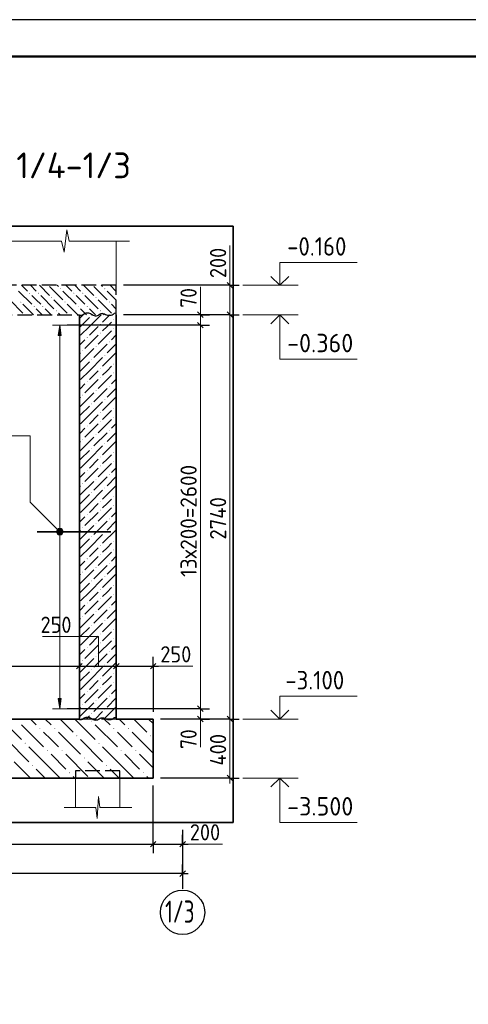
# Model space of a CAD drawing. Header units: millimetres. Extents: x 0 to 42000, y 0 to 29700.
# Tile 4 of 13: x 8966 to 15048, y 16353 to 29700. Entities that reach past the tile are written whole.
import ezdxf

# ---------------------------------------------------------------- set-up
doc = ezdxf.new("R2010")
doc.units = ezdxf.units.MM
doc.linetypes.add('______2', pattern=[270, 200, -70])
doc.linetypes.add('______5', pattern=[1100, 800, -100, 100, -100])
for name, color, linetype, lineweight in [('Standard', 7, 'Continuous', 25), ('Высотные отметки', 7, 'Continuous', 25), ('ЖБ Перекрытие верхний уровень', 7, '______2', 25), ('ЖБ Плита Фундамента верхний уровень', 7, 'Continuous', 35), ('ЖБ Стена верхний уровень', 7, 'Continuous', 35), ('Заголовок чертежа', 7, 'Continuous', 25), ('Позиционная метка линия выноска', 7, 'Continuous', 13), ('Примечания', 7, 'Continuous', 13), ('Размерная линия_ общее', 7, 'Continuous', 13), ('Стена обрамление П-обр.', 7, 'Continuous', 35)]:
    doc.layers.add(name, color=color, linetype=linetype, lineweight=lineweight)
doc.layers.add('Оси', color=7, linetype='______5')
doc.layers.add('Размерная выноска', color=7, linetype='Continuous')
doc.styles.add('ISOCPEUR', font='txt')

msp = doc.modelspace()

# ---------------------------------------------------------------- hatches: boundary and pattern name
at = {"layer": 'ЖБ Перекрытие верхний уровень', "linetype": 'Continuous', "lineweight": 18, "transparency": 33554687}
for points in [[(9515, 26052), (9521, 26059), (9528, 26052), (9521, 26046)], [(10115, 26052), (10121, 26059), (10128, 26052), (10121, 26046)], [(9095, 25992), (9101, 25999), (9108, 25992), (9101, 25986)], [(9215, 25992), (9221, 25999), (9228, 25992), (9221, 25986)], [(9395, 25932), (9401, 25939), (9408, 25932), (9401, 25926)], [(9695, 25992), (9701, 25999), (9708, 25992), (9701, 25986)], [(9815, 25992), (9821, 25999), (9828, 25992), (9821, 25986)], [(9995, 25932), (10001, 25939), (10008, 25932), (10001, 25926)], [(8975, 25872), (8981, 25879), (8988, 25872), (8981, 25866)], [(9155, 25812), (9161, 25819), (9168, 25812), (9161, 25806)], [(9275, 25812), (9281, 25819), (9288, 25812), (9281, 25806)], [(9575, 25872), (9581, 25879), (9588, 25872), (9581, 25866)], [(9755, 25812), (9761, 25819), (9768, 25812), (9761, 25806)], [(9875, 25812), (9881, 25819), (9888, 25812), (9881, 25806)], [(10175, 25872), (10181, 25879), (10188, 25872), (10181, 25866)], [(9455, 25752), (9461, 25759), (9468, 25752), (9461, 25746)], [(10055, 25752), (10061, 25759), (10068, 25752), (10061, 25746)]]:
    msp.add_hatch(color=7, dxfattribs=at).paths.add_polyline_path(points, flags=16)
at = {"layer": 'ЖБ Плита Фундамента верхний уровень', "linetype": 'Continuous', "lineweight": 18, "transparency": 33554687}
for points in [[(9935, 20192), (9941, 20199), (9948, 20192), (9941, 20186)], [(9235, 20092), (9241, 20099), (9248, 20092), (9241, 20086)], [(9435, 20092), (9441, 20099), (9448, 20092), (9441, 20086)], [(10235, 20092), (10241, 20099), (10248, 20092), (10241, 20086)], [(10435, 20092), (10441, 20099), (10448, 20092), (10441, 20086)], [(9035, 19892), (9041, 19899), (9048, 19892), (9041, 19886)], [(9735, 19992), (9741, 19999), (9748, 19992), (9741, 19986)], [(10035, 19892), (10041, 19899), (10048, 19892), (10041, 19886)], [(10735, 19992), (10741, 19999), (10748, 19992), (10741, 19986)], [(9335, 19792), (9341, 19799), (9348, 19792), (9341, 19786)], [(9535, 19792), (9541, 19799), (9548, 19792), (9541, 19786)], [(10335, 19792), (10341, 19799), (10348, 19792), (10341, 19786)], [(10535, 19792), (10541, 19799), (10548, 19792), (10541, 19786)], [(9835, 19692), (9841, 19699), (9848, 19692), (9841, 19686)], [(9135, 19592), (9141, 19599), (9148, 19592), (9141, 19586)], [(9635, 19492), (9641, 19499), (9648, 19492), (9641, 19486)], [(10135, 19592), (10141, 19599), (10148, 19592), (10141, 19586)], [(10635, 19492), (10641, 19499), (10648, 19492), (10641, 19486)]]:
    msp.add_hatch(color=7, dxfattribs=at).paths.add_polyline_path(points, flags=16)
at = {"layer": 'ЖБ Стена верхний уровень', "linetype": 'Continuous', "lineweight": 18, "transparency": 33554687}
for points in [[(9936, 25692), (9941, 25697), (9946, 25692), (9941, 25687)], [(10236, 25632), (10241, 25637), (10246, 25632), (10241, 25627)], [(10056, 25572), (10061, 25577), (10066, 25572), (10061, 25567)], [(10236, 25512), (10241, 25517), (10246, 25512), (10241, 25507)], [(9876, 25392), (9881, 25397), (9886, 25392), (9881, 25387)], [(10056, 25452), (10061, 25457), (10066, 25452), (10061, 25447)], [(9996, 25272), (10001, 25277), (10006, 25272), (10001, 25267)], [(10176, 25332), (10181, 25337), (10186, 25332), (10181, 25327)], [(9816, 25212), (9821, 25217), (9826, 25212), (9821, 25207)], [(9936, 25092), (9941, 25097), (9946, 25092), (9941, 25087)], [(10116, 25152), (10121, 25157), (10126, 25152), (10121, 25147)], [(10056, 24972), (10061, 24977), (10066, 24972), (10061, 24967)], [(10236, 25032), (10241, 25037), (10246, 25032), (10241, 25027)], [(10056, 24852), (10061, 24857), (10066, 24852), (10061, 24847)], [(10236, 24912), (10241, 24917), (10246, 24912), (10241, 24907)], [(9876, 24792), (9881, 24797), (9886, 24792), (9881, 24787)], [(10176, 24732), (10181, 24737), (10186, 24732), (10181, 24727)], [(9816, 24612), (9821, 24617), (9826, 24612), (9821, 24607)], [(9996, 24672), (10001, 24677), (10006, 24672), (10001, 24667)], [(9936, 24492), (9941, 24497), (9946, 24492), (9941, 24487)], [(10116, 24552), (10121, 24557), (10126, 24552), (10121, 24547)], [(10236, 24432), (10241, 24437), (10246, 24432), (10241, 24427)], [(10056, 24372), (10061, 24377), (10066, 24372), (10061, 24367)], [(10236, 24312), (10241, 24317), (10246, 24312), (10241, 24307)], [(9876, 24192), (9881, 24197), (9886, 24192), (9881, 24187)], [(10056, 24252), (10061, 24257), (10066, 24252), (10061, 24247)], [(9996, 24072), (10001, 24077), (10006, 24072), (10001, 24067)], [(10176, 24132), (10181, 24137), (10186, 24132), (10181, 24127)], [(9816, 24012), (9821, 24017), (9826, 24012), (9821, 24007)], [(9936, 23892), (9941, 23897), (9946, 23892), (9941, 23887)], [(10116, 23952), (10121, 23957), (10126, 23952), (10121, 23947)], [(10056, 23772), (10061, 23777), (10066, 23772), (10061, 23767)], [(10236, 23832), (10241, 23837), (10246, 23832), (10241, 23827)], [(10056, 23652), (10061, 23657), (10066, 23652), (10061, 23647)], [(10236, 23712), (10241, 23717), (10246, 23712), (10241, 23707)], [(9876, 23592), (9881, 23597), (9886, 23592), (9881, 23587)], [(10176, 23532), (10181, 23537), (10186, 23532), (10181, 23527)], [(9816, 23412), (9821, 23417), (9826, 23412), (9821, 23407)], [(9996, 23472), (10001, 23477), (10006, 23472), (10001, 23467)], [(10116, 23352), (10121, 23357), (10126, 23352), (10121, 23347)], [(9936, 23292), (9941, 23297), (9946, 23292), (9941, 23287)], [(10236, 23232), (10241, 23237), (10246, 23232), (10241, 23227)], [(10056, 23172), (10061, 23177), (10066, 23172), (10061, 23167)], [(10236, 23112), (10241, 23117), (10246, 23112), (10241, 23107)], [(9876, 22992), (9881, 22997), (9886, 22992), (9881, 22987)], [(10056, 23052), (10061, 23057), (10066, 23052), (10061, 23047)], [(9996, 22872), (10001, 22877), (10006, 22872), (10001, 22867)], [(10176, 22932), (10181, 22937), (10186, 22932), (10181, 22927)], [(9816, 22812), (9821, 22817), (9826, 22812), (9821, 22807)], [(9936, 22692), (9941, 22697), (9946, 22692), (9941, 22687)], [(10116, 22752), (10121, 22757), (10126, 22752), (10121, 22747)], [(10056, 22572), (10061, 22577), (10066, 22572), (10061, 22567)], [(10236, 22632), (10241, 22637), (10246, 22632), (10241, 22627)], [(10056, 22452), (10061, 22457), (10066, 22452), (10061, 22447)], [(10236, 22512), (10241, 22517), (10246, 22512), (10241, 22507)], [(9876, 22392), (9881, 22397), (9886, 22392), (9881, 22387)], [(10176, 22332), (10181, 22337), (10186, 22332), (10181, 22327)], [(9816, 22212), (9821, 22217), (9826, 22212), (9821, 22207)], [(9996, 22272), (10001, 22277), (10006, 22272), (10001, 22267)], [(10116, 22152), (10121, 22157), (10126, 22152), (10121, 22147)], [(9936, 22092), (9941, 22097), (9946, 22092), (9941, 22087)], [(10236, 22032), (10241, 22037), (10246, 22032), (10241, 22027)], [(10056, 21972), (10061, 21977), (10066, 21972), (10061, 21967)], [(10236, 21912), (10241, 21917), (10246, 21912), (10241, 21907)], [(9876, 21792), (9881, 21797), (9886, 21792), (9881, 21787)], [(10056, 21852), (10061, 21857), (10066, 21852), (10061, 21847)], [(9996, 21672), (10001, 21677), (10006, 21672), (10001, 21667)], [(10176, 21732), (10181, 21737), (10186, 21732), (10181, 21727)], [(9816, 21612), (9821, 21617), (9826, 21612), (9821, 21607)], [(9936, 21492), (9941, 21497), (9946, 21492), (9941, 21487)], [(10116, 21552), (10121, 21557), (10126, 21552), (10121, 21547)], [(10056, 21372), (10061, 21377), (10066, 21372), (10061, 21367)], [(10236, 21432), (10241, 21437), (10246, 21432), (10241, 21427)], [(10056, 21252), (10061, 21257), (10066, 21252), (10061, 21247)], [(10236, 21312), (10241, 21317), (10246, 21312), (10241, 21307)], [(9876, 21192), (9881, 21197), (9886, 21192), (9881, 21187)], [(10176, 21132), (10181, 21137), (10186, 21132), (10181, 21127)], [(9816, 21012), (9821, 21017), (9826, 21012), (9821, 21007)], [(9996, 21072), (10001, 21077), (10006, 21072), (10001, 21067)], [(10116, 20952), (10121, 20957), (10126, 20952), (10121, 20947)], [(9936, 20892), (9941, 20897), (9946, 20892), (9941, 20887)], [(10236, 20832), (10241, 20837), (10246, 20832), (10241, 20827)], [(10056, 20772), (10061, 20777), (10066, 20772), (10061, 20767)], [(10236, 20712), (10241, 20717), (10246, 20712), (10241, 20707)], [(9876, 20592), (9881, 20597), (9886, 20592), (9881, 20587)], [(10056, 20652), (10061, 20657), (10066, 20652), (10061, 20647)], [(9996, 20472), (10001, 20477), (10006, 20472), (10001, 20467)], [(10176, 20532), (10181, 20537), (10186, 20532), (10181, 20527)], [(9816, 20412), (9821, 20417), (9826, 20412), (9821, 20407)], [(9936, 20292), (9941, 20297), (9946, 20292), (9941, 20287)], [(10116, 20352), (10121, 20357), (10126, 20352), (10121, 20347)], [(10236, 20232), (10241, 20237), (10246, 20232), (10241, 20227)]]:
    msp.add_hatch(color=7, dxfattribs=at).paths.add_polyline_path(points, flags=16)
at = {"layer": 'Позиционная метка линия выноска', "linetype": 'Continuous', "lineweight": 13, "transparency": 33554687}
for points in [[(9467, 22771), (9499, 22803), (9479, 22792)], [(9499, 22803), (9467, 22771), (9467, 22749)], [(9499, 22803), (9467, 22749), (9522, 22803)], [(9522, 22803), (9467, 22749), (9479, 22728)], [(9522, 22803), (9479, 22728), (9542, 22792)], [(9542, 22792), (9479, 22728), (9499, 22717)], [(9542, 22792), (9499, 22717), (9554, 22771)], [(9554, 22771), (9499, 22717), (9522, 22717)], [(9554, 22771), (9522, 22717), (9554, 22749)], [(9554, 22749), (9522, 22717), (9542, 22728)]]:
    msp.add_hatch(color=7, dxfattribs=at).paths.add_polyline_path(points)
at = {"layer": 'Стена обрамление П-обр.', "linetype": 'Continuous', "lineweight": 13, "transparency": 33554687}
msp.add_hatch(color=7, dxfattribs=at).paths.add_polyline_path([(9530, 25420), (9510, 25560), (9490, 25420)])
msp.add_hatch(color=7, dxfattribs=at).paths.add_polyline_path([(9530, 20500), (9510, 20360), (9490, 20500)], flags=16)

# ---------------------------------------------------------------- linework, layer by layer
at = {"layer": 'Standard', "color": 7, "linetype": 'Continuous', "lineweight": 13, "transparency": 33554687}
for p, q in [((9570, 26550), (9605, 26850)), ((9605, 26850), (9639, 26700)), ((8717, 26700), (9535, 26700)), ((9535, 26700), (9570, 26550)), ((9639, 26700), (10457, 26700)), ((10457, 26700), (10457, 26700)), ((11416, 25700), (11416, 25775)), ((11416, 25560), (11416, 20360)), ((10775, 20938), (11315, 20938)), ((11416, 20360), (11416, 20220)), ((11416, 20220), (11416, 20145)), ((10018, 18870), (10036, 19170)), ((10036, 19170), (10054, 19020)), ((9567, 19020), (9999, 19020)), ((9999, 19020), (10018, 18870)), ((10054, 19020), (10487, 19020)), ((10487, 19020), (10487, 19020))]:
    msp.add_line(p, q, dxfattribs=at)
at = {"layer": 'Standard', "color": 7, "linetype": 'Continuous', "lineweight": 18, "transparency": 33554687}
for p, q in [((10275, 26700), (10275, 26100)), ((9725, 19420), (9725, 19020)), ((10325, 19020), (10325, 19420))]:
    msp.add_line(p, q, dxfattribs=at)
at = {"layer": 'Standard', "color": 7, "linetype": 'Continuous', "lineweight": -3, "transparency": 33554687}
for p, q in [((11416, 25700), (11291, 25700)), ((11416, 25700), (11541, 25700)), ((11416, 25560), (11291, 25560)), ((11416, 25560), (11541, 25560)), ((9775, 20938), (9775, 21063)), ((10275, 20938), (10275, 21063)), ((10775, 20938), (10775, 21063)), ((4075, 20938), (9775, 20938)), ((9775, 20938), (9775, 20813)), ((9775, 20938), (9775, 20938)), ((9775, 20938), (10275, 20938)), ((10275, 20938), (10275, 20813)), ((10275, 20938), (10275, 20320)), ((10275, 20938), (10775, 20938)), ((10775, 20938), (10775, 20813)), ((10775, 20938), (10775, 20320)), ((10775, 20938), (10850, 20938)), ((11416, 20360), (11291, 20360)), ((11416, 20360), (11541, 20360)), ((11416, 20220), (11291, 20220)), ((11416, 20220), (11541, 20220)), ((10775, 18525), (10775, 18650)), ((11175, 18525), (11175, 18650)), ((4075, 18525), (10775, 18525)), ((10775, 18525), (10775, 18400)), ((10775, 18525), (11175, 18525)), ((11175, 18525), (11175, 18400)), ((11175, 18525), (11175, 18525)), ((11175, 18525), (11250, 18525)), ((11175, 18125), (11175, 18250)), ((11175, 18125), (3975, 18125)), ((11175, 18125), (11175, 18000)), ((11175, 18125), (11175, 18000)), ((11175, 18125), (11250, 18125))]:
    msp.add_line(p, q, dxfattribs=at)
at = {"layer": 'Standard', "color": 7, "linetype": 'Continuous', "lineweight": 25, "transparency": 33554687}
for p, q in [((11379, 25738), (11454, 25662)), ((11379, 25597), (11454, 25522)), ((9738, 20900), (9813, 20975)), ((10238, 20900), (10313, 20975)), ((10738, 20900), (10813, 20975)), ((11379, 20397), (11454, 20322)), ((11379, 20258), (11454, 20182)), ((10738, 18487), (10813, 18562)), ((11138, 18487), (11213, 18562)), ((11213, 18162), (11138, 18087))]:
    msp.add_line(p, q, dxfattribs=at)
msp.add_lwpolyline([(0, 0), (42000, 0), (42000, 29700), (0, 29700), (0, 0)], close=True, dxfattribs=at)
at = {"layer": 'Standard', "color": 7, "linetype": 'Continuous', "lineweight": 50, "transparency": 33554687}
msp.add_lwpolyline([(2000, 29200), (41500, 29200), (41500, 500), (2000, 500), (2000, 29200)], close=True, dxfattribs=at)
at = {"layer": 'Standard', "color": 7, "linetype": 'Continuous', "lineweight": 13, "transparency": 33554687}
for points in [[(41500, 29200), (2000, 29200), (2000, 6000), (41500, 6000), (41500, 29200)], [(11416, 25700), (11416, 25692), (11416, 25692), (11416, 25560)], [(10036, 20938), (10036, 21338), (9276, 21338)]]:
    msp.add_lwpolyline(points, dxfattribs=at)
at = {"layer": 'Standard', "color": 254, "linetype": 'Continuous', "lineweight": 35, "true_color": 0xc4c4ff, "transparency": 33554687}
msp.add_lwpolyline([(2800, 18820), (11860, 18820), (11860, 26900), (2800, 26900), (2800, 18820)], dxfattribs=at)
at = {"layer": 'Standard', "color": 7, "linetype": 'Continuous', "lineweight": -3, "transparency": 33554687}
for points in [[(11416, 25700), (11399, 25700), (11399, 25700), (11399, 25700), (11399, 25700), (10375, 25700)], [(11416, 25560), (11399, 25560), (11399, 25560), (11399, 25560), (11399, 25560), (9610, 25560)], [(11416, 20360), (11399, 20360), (11399, 20360), (9610, 20360)], [(11416, 20220), (11399, 20220), (11399, 20220), (10875, 20220)], [(10775, 18525), (10775, 18542), (10775, 18542), (10775, 19320)]]:
    msp.add_lwpolyline(points, dxfattribs=at)
at = {"layer": 'Высотные отметки', "color": 7, "linetype": 'Continuous', "lineweight": 35, "transparency": 33554687}
for p, q in [((12492, 26100), (12371, 26221)), ((12492, 26100), (12371, 26221)), ((12492, 26100), (12613, 26221)), ((12492, 26100), (12613, 26221)), ((12492, 25700), (12371, 25579)), ((12492, 25700), (12371, 25579)), ((12492, 25700), (12613, 25579)), ((12492, 25700), (12613, 25579)), ((12492, 20220), (12371, 20341)), ((12492, 20220), (12371, 20341)), ((12492, 20220), (12613, 20341)), ((12492, 20220), (12613, 20341)), ((12492, 19420), (12371, 19299)), ((12492, 19420), (12371, 19299)), ((12492, 19420), (12613, 19299)), ((12492, 19420), (12613, 19299))]:
    msp.add_line(p, q, dxfattribs=at)
at = {"layer": 'Высотные отметки', "color": 7, "linetype": 'Continuous', "lineweight": 13, "transparency": 33554687}
for p, q in [((11992, 26100), (12742, 26100)), ((11992, 26100), (12742, 26100)), ((11992, 25700), (12742, 25700)), ((11992, 25700), (12742, 25700)), ((11992, 20220), (12742, 20220)), ((11992, 20220), (12742, 20220)), ((11992, 19420), (12742, 19420)), ((11992, 19420), (12742, 19420))]:
    msp.add_line(p, q, dxfattribs=at)
for points in [[(12492, 26100), (12492, 26410), (13542, 26410)], [(12492, 26100), (12492, 26410), (13542, 26410)], [(12492, 25700), (12492, 25100), (13542, 25100)], [(12492, 25700), (12492, 25100), (13542, 25100)], [(12492, 20220), (12492, 20530), (13542, 20530)], [(12492, 20220), (12492, 20530), (13542, 20530)], [(12492, 19420), (12492, 18820), (13542, 18820)], [(12492, 19420), (12492, 18820), (13542, 18820)]]:
    msp.add_lwpolyline(points, dxfattribs=at)
at = {"layer": 'ЖБ Перекрытие верхний уровень', "color": 7, "linetype": '______2', "lineweight": 25, "transparency": 33554687}
for p, q in [((10275, 26100), (4075, 26100)), ((10275, 25700), (10275, 26100)), ((4075, 25700), (9775, 25700))]:
    msp.add_line(p, q, dxfattribs=at)
at = {"layer": 'ЖБ Перекрытие верхний уровень', "color": 9, "linetype": 'Continuous', "lineweight": 18, "true_color": 0xc7c7c7, "transparency": 33554687}
for p, q in [((8993, 26100), (9071, 26022)), ((9113, 26100), (9191, 26022)), ((9233, 26100), (9371, 25962)), ((9371, 26082), (9551, 25902)), ((9491, 26082), (9473, 26100)), ((9593, 26100), (9671, 26022)), ((9713, 26100), (9791, 26022)), ((9833, 26100), (9971, 25962)), ((9971, 26082), (10151, 25902)), ((10091, 26082), (10073, 26100)), ((10193, 26100), (10271, 26022)), ((8831, 25902), (9011, 25722)), ((8951, 26022), (9131, 25842)), ((9191, 25902), (9131, 25962)), ((9251, 25842), (9191, 25902)), ((9251, 25962), (9431, 25782)), ((9431, 25902), (9611, 25722)), ((9551, 26022), (9731, 25842)), ((9791, 25902), (9731, 25962)), ((9851, 25842), (9791, 25902)), ((9851, 25962), (10031, 25782)), ((10031, 25902), (10211, 25722)), ((10151, 26022), (10275, 25898)), ((9153, 25700), (9011, 25842)), ((9191, 25782), (9273, 25700)), ((9311, 25782), (9393, 25700)), ((9753, 25700), (9611, 25842)), ((9791, 25782), (9873, 25700)), ((9911, 25782), (9993, 25700)), ((10275, 25778), (10211, 25842)), ((9513, 25700), (9491, 25722)), ((10113, 25700), (10091, 25722))]:
    msp.add_line(p, q, dxfattribs=at)
at = {"layer": 'ЖБ Плита Фундамента верхний уровень', "color": 7, "linetype": 'Continuous', "lineweight": 35, "transparency": 33554687}
for p, q in [((9775, 20220), (4075, 20220)), ((10775, 20220), (10275, 20220)), ((10775, 19420), (10775, 20220)), ((4075, 19420), (10775, 19420))]:
    msp.add_line(p, q, dxfattribs=at)
at = {"layer": 'ЖБ Плита Фундамента верхний уровень', "color": 252, "linetype": 'Continuous', "lineweight": 18, "true_color": 0x8f8f8f, "transparency": 33554687}
for p, q in [((8713, 20220), (8991, 19942)), ((9113, 20220), (9191, 20142)), ((9313, 20220), (9391, 20142)), ((9513, 20220), (9691, 20042)), ((9713, 20220), (9991, 19942)), ((10113, 20220), (10191, 20142)), ((10313, 20220), (10391, 20142)), ((10513, 20220), (10691, 20042)), ((10713, 20220), (10775, 20158)), ((8991, 20142), (9291, 19842)), ((9391, 19942), (9291, 20042)), ((9491, 20042), (9791, 19742)), ((9991, 20142), (10291, 19842)), ((10391, 19942), (10291, 20042)), ((10491, 20042), (10775, 19758)), ((8791, 19942), (9091, 19642)), ((9491, 19842), (9391, 19942)), ((9791, 19942), (10091, 19642)), ((10491, 19842), (10391, 19942)), ((9391, 19542), (9091, 19842)), ((10391, 19542), (10091, 19842)), ((9113, 19420), (8891, 19642)), ((9391, 19742), (9591, 19542)), ((9591, 19742), (9891, 19442)), ((10113, 19420), (9891, 19642)), ((10391, 19742), (10591, 19542)), ((10591, 19742), (10775, 19558)), ((9191, 19542), (9313, 19420)), ((9391, 19542), (9513, 19420)), ((10191, 19542), (10313, 19420)), ((10391, 19542), (10513, 19420)), ((9713, 19420), (9691, 19442)), ((10713, 19420), (10691, 19442))]:
    msp.add_line(p, q, dxfattribs=at)
at = {"layer": 'ЖБ Стена верхний уровень', "color": 7, "linetype": 'Continuous', "lineweight": 35, "transparency": 33554687}
for p, q in [((9775, 25700), (9775, 20220)), ((10275, 20220), (10275, 25700))]:
    msp.add_line(p, q, dxfattribs=at)
at = {"layer": 'ЖБ Стена верхний уровень', "color": 251, "linetype": 'Continuous', "lineweight": 18, "true_color": 0x494949, "transparency": 33554687}
for p, q in [((9791, 25662), (9775, 25646)), ((9791, 25662), (9829, 25700)), ((9911, 25662), (9791, 25542)), ((9911, 25542), (10069, 25700)), ((10189, 25700), (10091, 25602)), ((10275, 25666), (10271, 25662)), ((9791, 25542), (9775, 25526)), ((9911, 25542), (9791, 25422)), ((10031, 25542), (9911, 25422)), ((10091, 25482), (10151, 25542)), ((10151, 25542), (10211, 25602)), ((10275, 25546), (10271, 25542)), ((9791, 25302), (9851, 25362)), ((10031, 25422), (9851, 25242)), ((10211, 25482), (10031, 25302)), ((10275, 25426), (10211, 25362)), ((9775, 25286), (9791, 25302)), ((9791, 25062), (9971, 25242)), ((10151, 25302), (9971, 25122)), ((10275, 25306), (10151, 25182)), ((9791, 25182), (9775, 25166)), ((9911, 24942), (10091, 25122)), ((10271, 25182), (10091, 25002)), ((9791, 25062), (9775, 25046)), ((9911, 25062), (9791, 24942)), ((10151, 24942), (10211, 25002)), ((10275, 25066), (10271, 25062)), ((9791, 24942), (9775, 24926)), ((9911, 24942), (9791, 24822)), ((10031, 24942), (9911, 24822)), ((10211, 24882), (10031, 24702)), ((10091, 24882), (10151, 24942)), ((10275, 24826), (10211, 24762)), ((10275, 24946), (10271, 24942)), ((9775, 24686), (9791, 24702)), ((9791, 24702), (9851, 24762)), ((10031, 24822), (9851, 24642)), ((10151, 24702), (9971, 24522)), ((10275, 24706), (10151, 24582)), ((9791, 24582), (9775, 24566)), ((9791, 24462), (9971, 24642)), ((10271, 24582), (10091, 24402)), ((9791, 24462), (9775, 24446)), ((9911, 24462), (9791, 24342)), ((9911, 24342), (10091, 24522)), ((10275, 24466), (10271, 24462)), ((9791, 24342), (9775, 24326)), ((9911, 24342), (9791, 24222)), ((10031, 24342), (9911, 24222)), ((10091, 24282), (10151, 24342)), ((10151, 24342), (10211, 24402)), ((10275, 24346), (10271, 24342)), ((9791, 24102), (9851, 24162)), ((10031, 24222), (9851, 24042)), ((10211, 24282), (10031, 24102)), ((10275, 24226), (10211, 24162)), ((9775, 24086), (9791, 24102)), ((9791, 23862), (9971, 24042)), ((10151, 24102), (9971, 23922)), ((10275, 24106), (10151, 23982)), ((9791, 23982), (9775, 23966)), ((9911, 23742), (10091, 23922)), ((10271, 23982), (10091, 23802)), ((9791, 23862), (9775, 23846)), ((9911, 23862), (9791, 23742)), ((10151, 23742), (10211, 23802)), ((10275, 23866), (10271, 23862)), ((9791, 23742), (9775, 23726)), ((9911, 23742), (9791, 23622)), ((10031, 23742), (9911, 23622)), ((10211, 23682), (10031, 23502)), ((10091, 23682), (10151, 23742)), ((10275, 23626), (10211, 23562)), ((10275, 23746), (10271, 23742)), ((9775, 23486), (9791, 23502)), ((9791, 23502), (9851, 23562)), ((10031, 23622), (9851, 23442)), ((10151, 23502), (9971, 23322)), ((10275, 23506), (10151, 23382)), ((9791, 23382), (9775, 23366)), ((9791, 23262), (9971, 23442)), ((10271, 23382), (10091, 23202)), ((9791, 23262), (9775, 23246)), ((9911, 23262), (9791, 23142)), ((9911, 23142), (10091, 23322)), ((10275, 23266), (10271, 23262)), ((9791, 23142), (9775, 23126)), ((9911, 23142), (9791, 23022)), ((10031, 23142), (9911, 23022)), ((10091, 23082), (10151, 23142)), ((10151, 23142), (10211, 23202)), ((10275, 23146), (10271, 23142)), ((9791, 22902), (9851, 22962)), ((10031, 23022), (9851, 22842)), ((10211, 23082), (10031, 22902)), ((10275, 23026), (10211, 22962)), ((9775, 22886), (9791, 22902)), ((9791, 22662), (9971, 22842)), ((10151, 22902), (9971, 22722)), ((10275, 22906), (10151, 22782)), ((9791, 22782), (9775, 22766)), ((9911, 22542), (10091, 22722)), ((10271, 22782), (10091, 22602)), ((9791, 22662), (9775, 22646)), ((9911, 22662), (9791, 22542)), ((10151, 22542), (10211, 22602)), ((10275, 22666), (10271, 22662)), ((9791, 22542), (9775, 22526)), ((9911, 22542), (9791, 22422)), ((10031, 22542), (9911, 22422)), ((10211, 22482), (10031, 22302)), ((10091, 22482), (10151, 22542)), ((10275, 22426), (10211, 22362)), ((10275, 22546), (10271, 22542)), ((9775, 22286), (9791, 22302)), ((9791, 22302), (9851, 22362)), ((10031, 22422), (9851, 22242)), ((10151, 22302), (9971, 22122)), ((10275, 22306), (10151, 22182)), ((9791, 22182), (9775, 22166)), ((9791, 22062), (9971, 22242)), ((10271, 22182), (10091, 22002)), ((9791, 22062), (9775, 22046)), ((9911, 22062), (9791, 21942)), ((9911, 21942), (10091, 22122)), ((10275, 22066), (10271, 22062)), ((9791, 21942), (9775, 21926)), ((9911, 21942), (9791, 21822)), ((10031, 21942), (9911, 21822)), ((10091, 21882), (10151, 21942)), ((10151, 21942), (10211, 22002)), ((10275, 21946), (10271, 21942)), ((9791, 21702), (9851, 21762)), ((10031, 21822), (9851, 21642)), ((10211, 21882), (10031, 21702)), ((10275, 21826), (10211, 21762)), ((9775, 21686), (9791, 21702)), ((9791, 21462), (9971, 21642)), ((10151, 21702), (9971, 21522)), ((10275, 21706), (10151, 21582)), ((9791, 21582), (9775, 21566)), ((9911, 21342), (10091, 21522)), ((10271, 21582), (10091, 21402)), ((9791, 21462), (9775, 21446)), ((9911, 21462), (9791, 21342)), ((10151, 21342), (10211, 21402)), ((10275, 21466), (10271, 21462)), ((9791, 21342), (9775, 21326)), ((9911, 21342), (9791, 21222)), ((10031, 21222), (9851, 21042)), ((10031, 21342), (9911, 21222)), ((10211, 21282), (10031, 21102)), ((10091, 21282), (10151, 21342)), ((10275, 21226), (10211, 21162)), ((10275, 21346), (10271, 21342)), ((9775, 21086), (9791, 21102)), ((9791, 21102), (9851, 21162)), ((10151, 21102), (9971, 20922)), ((10275, 21106), (10151, 20982)), ((9791, 20982), (9775, 20966)), ((9791, 20862), (9971, 21042)), ((10271, 20982), (10091, 20802)), ((9791, 20862), (9775, 20846)), ((9911, 20862), (9791, 20742)), ((9911, 20742), (10091, 20922)), ((10275, 20866), (10271, 20862)), ((9791, 20742), (9775, 20726)), ((9911, 20742), (9791, 20622)), ((10031, 20742), (9911, 20622)), ((10091, 20682), (10151, 20742)), ((10151, 20742), (10211, 20802)), ((10275, 20746), (10271, 20742)), ((9791, 20502), (9851, 20562)), ((10031, 20622), (9851, 20442)), ((10211, 20682), (10031, 20502)), ((10275, 20626), (10211, 20562)), ((9775, 20486), (9791, 20502)), ((9791, 20262), (9971, 20442)), ((10151, 20502), (9971, 20322)), ((10275, 20506), (10151, 20382)), ((9791, 20382), (9775, 20366)), ((9989, 20220), (10091, 20322)), ((10271, 20382), (10109, 20220)), ((9791, 20262), (9775, 20246)), ((9911, 20262), (9869, 20220)), ((10275, 20266), (10271, 20262))]:
    msp.add_line(p, q, dxfattribs=at)
at = {"layer": 'Оси', "color": 8, "linetype": '______5', "lineweight": -3, "transparency": 33554687}
msp.add_line((11175, 18720), (11175, 17900), dxfattribs=at)
at = {"layer": 'Оси', "color": 7, "linetype": 'Continuous', "lineweight": -3, "transparency": 33554687}
msp.add_circle((11175, 17600), 300, dxfattribs=at)
at = {"layer": 'Позиционная метка линия выноска', "color": 7, "linetype": 'Continuous', "lineweight": 13, "transparency": 33554687}
for p, q in [((9479, 22792), (9479, 22792)), ((9479, 22728), (9479, 22728)), ((9542, 22792), (9542, 22792)), ((9542, 22728), (9542, 22728))]:
    msp.add_line(p, q, dxfattribs=at)
msp.add_lwpolyline([(7415, 24060), (9110, 24060), (9110, 23160), (9510, 22760)], dxfattribs=at)
msp.add_circle((9510, 22760), 45, dxfattribs=at)
at = {"layer": 'Примечания', "color": 253, "linetype": '______2', "lineweight": -3, "true_color": 0xababab, "transparency": 33554687}
for p, q in [((10275, 20220), (9775, 20220)), ((9725, 19520), (9725, 19420)), ((10325, 19520), (9725, 19520)), ((10325, 19420), (10325, 19520))]:
    msp.add_line(p, q, dxfattribs=at)
at = {"layer": 'Примечания', "color": 7, "linetype": 'Continuous', "lineweight": 25, "transparency": 33554687}
for points in [[(9775, 25695), (9790, 25695), (9806, 25696), (9820, 25700), (9832, 25707), (9842, 25715), (9853, 25721), (9868, 25725), (9884, 25727), (9899, 25725), (9914, 25721), (9928, 25716), (9940, 25709), (9951, 25702), (9962, 25696), (9976, 25690), (9991, 25687), (10007, 25688), (10023, 25691), (10034, 25697), (10045, 25705), (10056, 25712), (10069, 25717), (10085, 25718), (10101, 25715), (10115, 25711), (10129, 25705), (10143, 25700), (10156, 25696), (10172, 25693), (10175, 25693)], [(10175, 25695), (10190, 25695), (10206, 25696), (10220, 25700), (10232, 25707), (10242, 25715), (10253, 25721), (10268, 25725), (10275, 25726)], [(9775, 20215), (9790, 20215), (9806, 20216), (9820, 20220), (9832, 20227), (9842, 20235), (9853, 20241), (9868, 20245), (9884, 20247), (9899, 20245), (9914, 20241), (9928, 20236), (9940, 20229), (9951, 20222), (9962, 20216), (9976, 20210), (9991, 20207), (10007, 20208), (10023, 20211), (10034, 20217), (10045, 20225), (10056, 20232), (10069, 20237), (10085, 20238), (10101, 20235), (10115, 20231), (10129, 20225), (10143, 20220), (10156, 20216), (10172, 20213), (10175, 20213)], [(10175, 20215), (10190, 20215), (10206, 20216), (10220, 20220), (10232, 20227), (10242, 20235), (10253, 20241), (10268, 20245), (10275, 20246)]]:
    msp.add_lwpolyline(points, dxfattribs=at)
at = {"layer": 'Размерная выноска', "color": 7, "linetype": 'Continuous', "lineweight": 13, "transparency": 33554687}
for p, q in [((11816, 26100), (11816, 26640)), ((11416, 26080), (11416, 25700)), ((11416, 20220), (11416, 19840)), ((11175, 18525), (11715, 18525))]:
    msp.add_line(p, q, dxfattribs=at)
at = {"layer": 'Размерная линия_ общее', "color": 7, "linetype": 'Continuous', "lineweight": 13, "transparency": 33554687}
for p, q in [((11816, 26100), (11816, 26175)), ((11816, 25700), (11816, 20220)), ((11816, 20220), (11816, 19420)), ((11816, 19420), (11816, 19345))]:
    msp.add_line(p, q, dxfattribs=at)
at = {"layer": 'Размерная линия_ общее', "color": 253, "linetype": 'Continuous', "lineweight": -3, "true_color": 0xa0a0a0, "transparency": 33554687}
for p, q in [((11816, 26100), (11691, 26100)), ((11816, 26100), (11941, 26100)), ((11816, 25700), (11691, 25700)), ((11816, 25700), (11941, 25700)), ((11816, 20220), (11691, 20220)), ((11816, 20220), (11941, 20220)), ((11816, 19420), (10875, 19420)), ((11816, 19420), (11691, 19420)), ((11816, 19420), (11941, 19420))]:
    msp.add_line(p, q, dxfattribs=at)
at = {"layer": 'Размерная линия_ общее', "color": 7, "linetype": 'Continuous', "lineweight": 25, "transparency": 33554687}
for p, q in [((11779, 26138), (11854, 26062)), ((11779, 25738), (11854, 25662)), ((11779, 20258), (11854, 20182)), ((11779, 19458), (11854, 19382))]:
    msp.add_line(p, q, dxfattribs=at)
at = {"layer": 'Размерная линия_ общее', "color": 253, "linetype": 'Continuous', "lineweight": -3, "true_color": 0xa0a0a0, "transparency": 33554687}
for points in [[(11816, 26100), (11799, 26100), (11799, 26100), (11799, 26100), (11799, 26100), (10375, 26100)], [(11816, 25700), (11799, 25700), (11799, 25700), (11799, 25700), (11799, 25700), (10375, 25700)], [(11816, 20220), (11799, 20220), (11799, 20220), (10875, 20220)]]:
    msp.add_lwpolyline(points, dxfattribs=at)
at = {"layer": 'Размерная линия_ общее', "color": 7, "linetype": 'Continuous', "lineweight": 13, "transparency": 33554687}
msp.add_lwpolyline([(11816, 26100), (11816, 26092), (11816, 26092), (11816, 25700)], dxfattribs=at)
at = {"layer": 'Стена обрамление П-обр.', "color": 251, "linetype": 'Continuous', "lineweight": 13, "true_color": 0x494949, "transparency": 33554687}
for p, q in [((9510, 25560), (9410, 25560)), ((9510, 25560), (9490, 25420)), ((9530, 25420), (9510, 25560)), ((9510, 25560), (9610, 25560)), ((9510, 25560), (9510, 25560)), ((9490, 25420), (9530, 25420)), ((9510, 20500), (9510, 25420)), ((9510, 20360), (9490, 20500)), ((9490, 20500), (9530, 20500)), ((9530, 20500), (9510, 20360)), ((9510, 20360), (9410, 20360)), ((9510, 20360), (9610, 20360)), ((9510, 20360), (9510, 20360))]:
    msp.add_line(p, q, dxfattribs=at)
at = {"layer": 'Стена обрамление П-обр.', "color": 7, "linetype": 'Continuous', "lineweight": 35, "transparency": 33554687}
msp.add_line((10203, 22760), (9203, 22760), dxfattribs=at)

# ---------------------------------------------------------------- texts
at = {"layer": 'Standard', "color": 7, "linetype": 'Continuous', "lineweight": 25, "transparency": 33554687, "char_height": 220, "attachment_point": 7, "rotation": 90, "style": 'ISOCPEUR'}
for s, insert, width in [('\\W0.87;70', (11366, 25797), 403.92), ('\\W0.95;13х200=2600', (11366, 22146), 1753.12), ('\\W0.87;70', (11366, 19816), 403.92)]:
    msp.add_mtext(s, dxfattribs=dict(at, insert=insert, width=width))
at = {"layer": 'Standard', "color": 7, "linetype": 'Continuous', "lineweight": 25, "transparency": 33554687, "char_height": 220, "width": 561.98, "attachment_point": 7, "style": 'ISOCPEUR'}
for s, insert in [('\\W0.91;250', (9249, 21388)), ('\\W0.91;250', (10873, 20988)), ('\\W0.91;200', (11273, 18575))]:
    msp.add_mtext(s, dxfattribs=dict(at, insert=insert))
at = {"layer": 'Высотные отметки', "color": 7, "linetype": 'Continuous', "lineweight": 25, "transparency": 33554687, "char_height": 250, "attachment_point": 7, "style": 'ISOCPEUR'}
for s, insert, width in [('\\W0.90;-0.160', (12592, 26502), 1011.77), ('\\W0.95;-0.360', (12592, 25192), 1067.86), ('\\W0.90;-3.100', (12567, 20622), 1011.76), ('\\W0.95;-3.500', (12592, 18912), 1067.86)]:
    msp.add_mtext(s, dxfattribs=dict(at, insert=insert, width=width))
at = {"layer": 'Заголовок чертежа', "color": 7, "linetype": 'Continuous', "lineweight": 50, "transparency": 33554687, "insert": (3000, 27455), "char_height": 350, "width": 7832.28, "attachment_point": 7, "style": 'ISOCPEUR'}
msp.add_mtext('\\W0.97;между осями А и Б в осях 1/4-1/3', dxfattribs=at)
at = {"layer": 'Оси', "color": 7, "linetype": 'Continuous', "lineweight": 25, "transparency": 33554687, "insert": (10938, 17460), "char_height": 300, "width": 577.92, "attachment_point": 7, "style": 'ISOCPEUR'}
msp.add_mtext('\\W0.69;1/3', dxfattribs=at)
at = {"layer": 'Размерная линия_ общее', "color": 7, "linetype": 'Continuous', "lineweight": 25, "transparency": 33554687, "char_height": 220, "attachment_point": 7, "rotation": 90, "style": 'ISOCPEUR'}
for s, insert, width in [('\\W0.91;200', (11766, 26197), 561.99), ('\\W0.93;2740', (11766, 22652), 740.39), ('\\W0.92;400', (11766, 19589), 584.45)]:
    msp.add_mtext(s, dxfattribs=dict(at, insert=insert, width=width))

doc.saveas('drawing.dxf')
